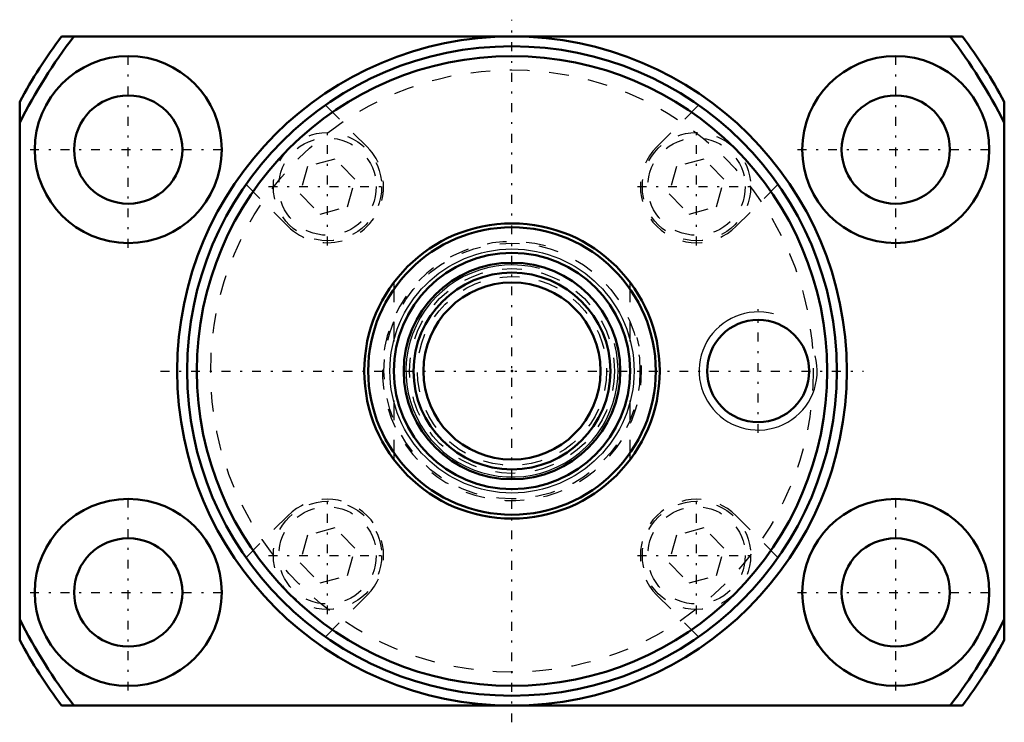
# Model space of a CAD drawing. Header units: millimetres. Extents: x -25 to 25, y -17.9 to 17.9.
import ezdxf

# ---------------------------------------------------------------- set-up
doc = ezdxf.new("R2010")
doc.units = ezdxf.units.MM
doc.linetypes.add('Center', pattern=[1.5, 0.45, -0.5, 0.05, -0.5])
doc.linetypes.add('Dashed', pattern=[2, 1, -1])
for name, color, linetype, lineweight in [('2d ConnectionPoints', 7, 'Continuous', 50), ('AM_0', 7, 'Continuous', 50), ('AM_4', 3, 'Continuous', 25), ('AM_5', 3, 'Continuous', 25), ('AM_7', 7, 'Center', 25), ('AM_9', 6, 'Dashed', 25)]:
    doc.layers.add(name, color=color, linetype=linetype, lineweight=lineweight)

# ---------------------------------------------------------------- blocks, each defined once
blk = doc.blocks.new('1_BNK_1510_5_6G0_321LC5Y0_Nut_0_in_BNK1510_5_6G0_321LC5Y_141_50__2')
at = {"layer": 'AM_0'}
for p, q in [((22.875, 17), (-22.875, 17)), ((-25, 13.684), (-25, -13.684)), ((25, -13.684), (25, 13.684)), ((-22.875, -17), (22.875, -17))]:
    blk.add_line(p, q, dxfattribs=at)
for centre, radius in [((0, 0), 17), ((-19.486, 11.25), 4.75), ((0, 0), 16.5), ((19.486, 11.25), 4.75), ((0, 0), 16), ((-19.486, 11.25), 2.75), ((19.486, 11.25), 2.75), ((12.5, 0), 2.594), ((-19.486, -11.25), 4.75), ((19.486, -11.25), 4.75), ((-19.486, -11.25), 2.75), ((19.486, -11.25), 2.75)]:
    blk.add_circle(centre, radius, dxfattribs=at)
for radius, start, end in [(28.5, 143.381, 151.3056), (28, 142.6168, 153.2345), (28, 26.7655, 37.3832), (28.5, 28.6944, 36.619), (28, 206.7655, 217.3832), (28, 322.6168, 333.2345), (28.5, 208.6944, 216.619), (28.5, 323.381, 331.3056)]:
    blk.add_arc((0, 0), radius, start, end, dxfattribs=at)
at = {"layer": 'AM_5'}
blk.add_arc((12.5, 0), 3, 75, 15, dxfattribs=at)
at = {"layer": 'AM_7'}
for p, q in [((0, -17.85), (0, 17.85)), ((-19.486, 6.262), (-19.486, 16.238)), ((19.486, 6.262), (19.486, 16.238)), ((-9.369, 6.377), (-9.369, 12.362)), ((9.369, 6.377), (9.369, 12.362)), ((-24.473, 11.25), (-14.498, 11.25)), ((14.498, 11.25), (24.473, 11.25)), ((-12.362, 9.369), (-6.377, 9.369)), ((6.377, 9.369), (12.362, 9.369)), ((12.5, -3.15), (12.5, 3.15)), ((-17.85, 0), (17.85, 0)), ((-19.486, -16.238), (-19.486, -6.263)), ((-9.369, -12.362), (-9.369, -6.377)), ((9.369, -12.362), (9.369, -6.377)), ((19.486, -16.238), (19.486, -6.263)), ((-12.362, -9.369), (-6.377, -9.369)), ((6.377, -9.369), (12.362, -9.369)), ((-24.473, -11.25), (-14.498, -11.25)), ((14.498, -11.25), (24.473, -11.25))]:
    blk.add_line(p, q, dxfattribs=at)
at = {"layer": 'AM_9'}
for p, q in [((-7.354, 11.384), (-9.477, 13.507)), ((9.477, 13.507), (7.354, 11.384)), ((-8.996, 10.763), (-10.39, 10.39)), ((-7.975, 9.743), (-8.996, 10.763)), ((9.743, 10.763), (8.349, 10.39)), ((10.763, 9.743), (9.743, 10.763)), ((-10.39, 10.39), (-10.763, 8.996)), ((8.349, 10.39), (7.975, 8.996)), ((-8.349, 8.349), (-7.975, 9.743)), ((10.39, 8.349), (10.763, 9.743)), ((-13.507, 9.477), (-11.384, 7.354)), ((11.384, 7.354), (13.507, 9.477)), ((-10.763, 8.996), (-9.743, 7.975)), ((7.975, 8.996), (8.996, 7.975)), ((-9.743, 7.975), (-8.349, 8.349)), ((8.996, 7.975), (10.39, 8.349)), ((-11.384, -7.354), (-13.507, -9.477)), ((13.507, -9.477), (11.384, -7.354)), ((-8.996, -7.975), (-10.39, -8.349)), ((-7.975, -8.996), (-8.996, -7.975)), ((9.743, -7.975), (8.349, -8.349)), ((10.763, -8.996), (9.743, -7.975)), ((-10.39, -8.349), (-10.763, -9.743)), ((8.349, -8.349), (7.975, -9.743)), ((-8.349, -10.39), (-7.975, -8.996)), ((10.39, -10.39), (10.763, -8.996)), ((-10.763, -9.743), (-9.743, -10.763)), ((7.975, -9.743), (8.996, -10.763)), ((-9.743, -10.763), (-8.349, -10.39)), ((8.996, -10.763), (10.39, -10.39)), ((-9.477, -13.507), (-7.354, -11.384)), ((7.354, -11.384), (9.477, -13.507))]:
    blk.add_line(p, q, dxfattribs=at)
for centre, radius in [((0, 0), 15.3), ((-9.369, 9.369), 2.75), ((9.369, 9.369), 2.75), ((-9.369, 9.369), 2.475), ((9.369, 9.369), 2.475), ((-9.369, -9.369), 2.75), ((-9.369, -9.369), 2.475), ((9.369, -9.369), 2.75), ((9.369, -9.369), 2.475)]:
    blk.add_circle(centre, radius, dxfattribs=at)
for centre, start, end in [((-9.369, 9.369), 225, 45), ((9.369, 9.369), 135, 315), ((-9.369, -9.369), 315, 135), ((9.369, -9.369), 45, 225)]:
    blk.add_arc(centre, 2.85, start, end, dxfattribs=at)
blk = doc.blocks.new('2_BNK_1510_5_6G0_321LC5Y_Shaft_0_in_BNK1510_5_6G0_321LC5Y_141_50__2')
at = {"layer": 'AM_0'}
for radius in [7.5, 7.3, 6, 5.5, 5, 4.5]:
    blk.add_circle((0, 0), radius, dxfattribs=at)
at = {"layer": 'AM_4'}
blk.add_circle((0, 0), 6.2, dxfattribs=at)
at = {"layer": 'AM_5', "linetype": 'Dashed'}
blk.add_arc((0, 0), 6.58, 75, 15, dxfattribs=at)
at = {"layer": 'AM_5'}
blk.add_arc((0, 0), 5.386, 75, 15, dxfattribs=at)
at = {"layer": 'AM_9'}
for p, q in [((-6, 4.5), (-6, -4.5)), ((6, -4.5), (6, 4.5))]:
    blk.add_line(p, q, dxfattribs=at)
for radius in [6.5, 5.2, 4.8]:
    blk.add_circle((0, 0), radius, dxfattribs=at)

msp = doc.modelspace()

# ---------------------------------------------------------------- linework, layer by layer
at = {"layer": '2d ConnectionPoints'}
msp.add_point((0, 0), dxfattribs=at)
msp.add_point((0, 0), dxfattribs=at)

# ---------------------------------------------------------------- block references
for name in ['1_BNK_1510_5_6G0_321LC5Y0_Nut_0_in_BNK1510_5_6G0_321LC5Y_141_50__2', '2_BNK_1510_5_6G0_321LC5Y_Shaft_0_in_BNK1510_5_6G0_321LC5Y_141_50__2']:
    msp.add_blockref(name, (0, 0))

doc.saveas('drawing.dxf')
